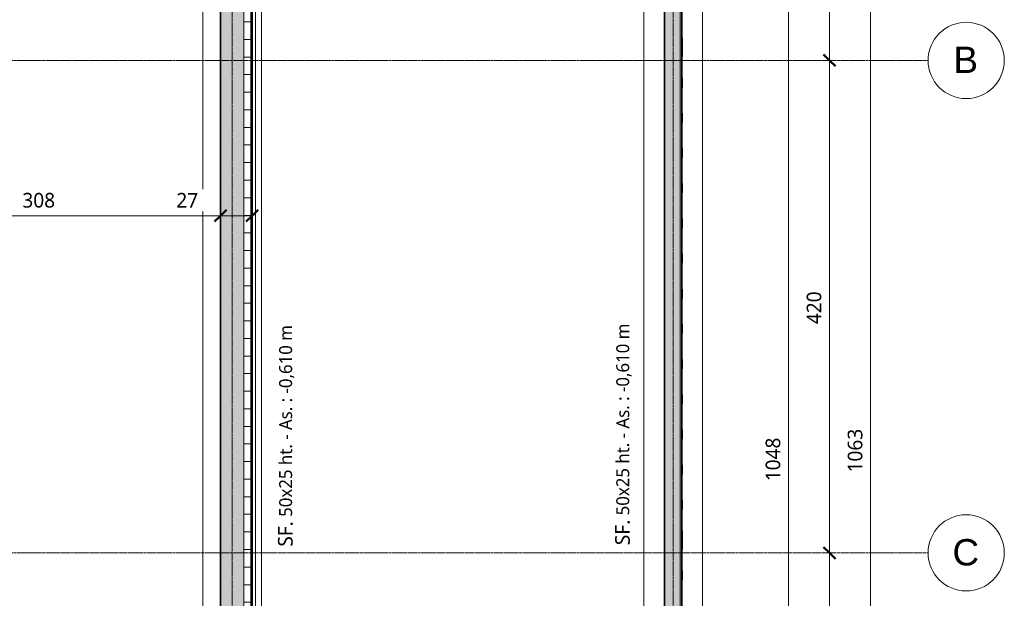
# Model space of a CAD drawing. Header units: millimetres. Extents: x -71430 to 44598, y -31313 to 11233.
# Tile 10 of 14: x -55108 to -46712, y -23516 to -18581. Entities that reach past the tile are written whole.
import ezdxf

# ---------------------------------------------------------------- set-up
doc = ezdxf.new("R2010")
doc.units = ezdxf.units.MM
doc.linetypes.add('Ligne de quadrillage', pattern=[22.225, 12.7, -3.175, 3.175, -3.175])
for name, color, linetype, lineweight in [('A-ANNO-DIMS', 211, 'Continuous', 9), ('A-ANNO-DIMS-50', 211, 'Continuous', 9), ('A-DETL-MBND', 5, 'Continuous', 18), ('A-ROOF', 132, 'Continuous', 18), ('A-WALL', 113, 'Continuous', 18), ('A-WALL-PATT', 111, 'Continuous', 35), ('S-BEAM', 12, 'Continuous', 18), ('S-COLS', 52, 'Continuous', 18), ('S-FNDN-IDEN', 2, 'Continuous', 9), ('S-GRID', 1, 'Continuous', 9), ('S-GRID-IDEN', 1, 'Continuous', 9)]:
    doc.layers.add(name, color=color, linetype=linetype, lineweight=lineweight)
doc.styles.add('Arial', font='arial.ttf', dxfattribs={"height": 225})
doc.styles.add('Roboto', font='txt', dxfattribs={"height": 125})
doc.styles.add('Roboto_2', font='txt', dxfattribs={"height": 110})
doc.styles.add('Roboto_B', font='txt', dxfattribs={"height": 125})
doc.dimstyles.new('Diagonale_-_Arial_2_5_mm', dxfattribs={"dimscale": 304.8, "dimtxt": 131.342559, "dimasz": 0.328084, "dimexe": 0.164042, "dimexo": 0.246063, "dimgap": 0.082021, "dimtad": 1, "dimdec": 1, "dimlfac": 0.1, "dimrnd": 0.1, "dimdsep": 46, "dimtxsty": 'Roboto', "dimblk1": 'OBLIQUE', "dimblk2": 'OBLIQUE', "dimsah": 1, "dimcen": 0.09, "dimazin": 0, "dimtfac": 1, "dimtdec": 4, "dimtix": 1, "dimtmove": 1, "dimatfit": 3, "dimfxl": 1, "dimtvp": 1, "dimtfill": 1, "dimtolj": 1, "dimtzin": 0, "dimarcsym": 2})
doc.dimstyles.new('Diagonale_-_Arial_2_5_mm_1', dxfattribs={"dimscale": 304.8, "dimtxt": 131.342559, "dimasz": 0.328084, "dimexe": 0.164042, "dimexo": 0.246063, "dimgap": 0.082021, "dimtad": 1, "dimdec": 1, "dimlfac": 0.1, "dimrnd": 0.1, "dimdsep": 46, "dimtxsty": 'Roboto', "dimblk1": 'OBLIQUE', "dimblk2": 'OBLIQUE', "dimsah": 1, "dimcen": 0.09, "dimazin": 0, "dimtfac": 1, "dimtdec": 4, "dimtix": 1, "dimtmove": 0, "dimatfit": 3, "dimfxl": 1, "dimtvp": 1, "dimtfill": 1, "dimtolj": 1, "dimtzin": 0, "dimarcsym": 2})

# ---------------------------------------------------------------- blocks, each defined once
blk = doc.blocks.new('Quadrillage - Extrémité de la ligne de quadrillage - Cercle-11506-Fondation B_O_')
at = {"layer": 'S-GRID-IDEN'}
blk.add_circle((0, 0), 6.5, dxfattribs=at)
blk = doc.blocks.new('DIMBLOCK9-Fondation B_O_')
at = {"layer": 'A-ANNO-DIMS-50', "lineweight": 50}
for p, q in [((-48203.1, -17028.8), (-48253.1, -16978.8)), ((-48203.1, -17028.8), (-48153.1, -17078.8)), ((-48203.1, -18928.8), (-48253.1, -18878.8)), ((-48203.1, -18928.8), (-48153.1, -18978.8))]:
    blk.add_line(p, q, dxfattribs=at)
at = {"layer": 'A-ANNO-DIMS-50'}
for p, q in [((-48203.1, -17028.8), (-48207.4, -17028.8)), ((-48203.1, -17028.8), (-48203.1, -18928.8)), ((-48203.1, -17028.8), (-48153.1, -17028.8)), ((-48203.1, -18928.8), (-48207.4, -18928.8)), ((-48203.1, -18928.8), (-48153.1, -18928.8))]:
    blk.add_line(p, q, dxfattribs=at)
at = {"layer": 'A-ANNO-DIMS-50', "color": 0, "insert": (-48397.6, -18128.1), "char_height": 125, "width": 358.438, "attachment_point": 1, "rotation": 90, "line_spacing_factor": 1.016846, "style": 'Roboto', "bg_fill": 3, "box_fill_scale": 1.25, "bg_fill_color": 256, "bg_fill_true_color": 13158600, "bg_fill_transparency": 0}
blk.add_mtext('190', dxfattribs=at)
blk = doc.blocks.new('_Oblique')
at = {"color": 0, "linetype": 'ByBlock', "lineweight": -2}
blk.add_line((-0.5, -0.5), (0.5, 0.5), dxfattribs=at)
blk = doc.blocks.new('DIMBLOCK10-Fondation B_O_')
at = {"layer": 'A-ANNO-DIMS-50', "lineweight": 50}
for p, q in [((-48203.1, -18928.8), (-48253.1, -18878.8)), ((-48203.1, -18928.8), (-48153.1, -18978.8)), ((-48203.1, -23128.8), (-48253.1, -23078.8)), ((-48203.1, -23128.8), (-48153.1, -23178.8))]:
    blk.add_line(p, q, dxfattribs=at)
at = {"layer": 'A-ANNO-DIMS-50'}
for p, q in [((-48203.1, -18928.8), (-48207.4, -18928.8)), ((-48203.1, -18928.8), (-48203.1, -23128.8)), ((-48203.1, -18928.8), (-48153.1, -18928.8)), ((-48203.1, -23128.8), (-48207.4, -23128.8)), ((-48203.1, -23128.8), (-48153.1, -23128.8))]:
    blk.add_line(p, q, dxfattribs=at)
at = {"layer": 'A-ANNO-DIMS-50', "color": 0, "insert": (-48397.6, -21178.1), "char_height": 125, "width": 358.438, "attachment_point": 1, "rotation": 90, "line_spacing_factor": 1.016846, "style": 'Roboto', "bg_fill": 3, "box_fill_scale": 1.25, "bg_fill_color": 256, "bg_fill_true_color": 13158600, "bg_fill_transparency": 0}
blk.add_mtext('420', dxfattribs=at)
blk = doc.blocks.new('DIMBLOCK11-Fondation B_O_')
at = {"layer": 'A-ANNO-DIMS-50', "lineweight": 50}
for p, q in [((-48203.1, -23128.8), (-48253.1, -23078.8)), ((-48203.1, -23128.8), (-48153.1, -23178.8)), ((-48203.1, -26628.8), (-48253.1, -26578.8)), ((-48203.1, -26628.8), (-48153.1, -26678.8))]:
    blk.add_line(p, q, dxfattribs=at)
at = {"layer": 'A-ANNO-DIMS-50'}
for p, q in [((-48203.1, -23128.8), (-48207.4, -23128.8)), ((-48203.1, -23128.8), (-48203.1, -26628.8)), ((-48203.1, -23128.8), (-48153.1, -23128.8)), ((-48203.1, -26628.8), (-48207.4, -26628.8)), ((-48203.1, -26628.8), (-48153.1, -26628.8))]:
    blk.add_line(p, q, dxfattribs=at)
at = {"layer": 'A-ANNO-DIMS-50', "color": 0, "insert": (-48397.6, -25028.1), "char_height": 125, "width": 358.438, "attachment_point": 1, "rotation": 90, "line_spacing_factor": 1.016846, "style": 'Roboto', "bg_fill": 3, "box_fill_scale": 1.25, "bg_fill_color": 256, "bg_fill_true_color": 13158600, "bg_fill_transparency": 0}
blk.add_mtext('350', dxfattribs=at)
blk = doc.blocks.new('DIMBLOCK13-Fondation B_O_')
at = {"layer": 'A-ANNO-DIMS-50'}
for p, q in [((-47853.1, -16928.8), (-49137.3, -16928.8)), ((-47853.1, -27558.8), (-47853.1, -16928.8)), ((-47853.1, -16928.8), (-47803.1, -16928.8)), ((-47853.1, -27558.8), (-49137.3, -27558.8)), ((-47853.1, -27558.8), (-47803.1, -27558.8))]:
    blk.add_line(p, q, dxfattribs=at)
at = {"layer": 'A-ANNO-DIMS-50', "lineweight": 50}
for p, q in [((-47853.1, -16928.8), (-47903.1, -16878.8)), ((-47853.1, -16928.8), (-47803.1, -16978.8)), ((-47853.1, -27558.8), (-47903.1, -27508.8)), ((-47853.1, -27558.8), (-47803.1, -27608.8))]:
    blk.add_line(p, q, dxfattribs=at)
at = {"layer": 'A-ANNO-DIMS-50', "color": 0, "insert": (-48047.6, -22442.9), "char_height": 125, "width": 477.917, "attachment_point": 1, "rotation": 90, "line_spacing_factor": 1.016846, "style": 'Roboto', "bg_fill": 3, "box_fill_scale": 1.25, "bg_fill_color": 256, "bg_fill_true_color": 13158600, "bg_fill_transparency": 0}
blk.add_mtext('1063', dxfattribs=at)
blk = doc.blocks.new('DIMBLOCK15-Fondation B_O_')
at = {"layer": 'A-ANNO-DIMS-50', "lineweight": 50}
for p, q in [((-48553.1, -17078.8), (-48603.1, -17028.8)), ((-48553.1, -17078.8), (-48503.1, -17128.8)), ((-48553.1, -27558.8), (-48603.1, -27508.8)), ((-48553.1, -27558.8), (-48503.1, -27608.8))]:
    blk.add_line(p, q, dxfattribs=at)
at = {"layer": 'A-ANNO-DIMS-50'}
for p, q in [((-48553.1, -17078.8), (-49093.3, -17078.8)), ((-48553.1, -17078.8), (-48553.1, -27558.8)), ((-48553.1, -17078.8), (-48503.1, -17078.8)), ((-48553.1, -27558.8), (-49137.3, -27558.8)), ((-48553.1, -27558.8), (-48503.1, -27558.8))]:
    blk.add_line(p, q, dxfattribs=at)
at = {"layer": 'A-ANNO-DIMS-50', "color": 0, "insert": (-48747.6, -22517.9), "char_height": 125, "width": 477.917, "attachment_point": 1, "rotation": 90, "line_spacing_factor": 1.016846, "style": 'Roboto', "bg_fill": 3, "box_fill_scale": 1.25, "bg_fill_color": 256, "bg_fill_true_color": 13158600, "bg_fill_transparency": 0}
blk.add_mtext('1048', dxfattribs=at)
blk = doc.blocks.new('DIMBLOCK57-Fondation B_O_')
at = {"layer": 'A-ANNO-DIMS-50', "lineweight": 50}
for p, q in [((-56475.9, -20253), (-56425.9, -20203)), ((-53395.9, -20253), (-53345.9, -20203)), ((-56475.9, -20253), (-56525.9, -20303)), ((-53395.9, -20253), (-53445.9, -20303))]:
    blk.add_line(p, q, dxfattribs=at)
at = {"layer": 'A-ANNO-DIMS-50'}
for p, q in [((-56475.9, -20253), (-56475.9, -20203)), ((-53395.9, -20253), (-53395.9, -20203)), ((-56475.9, -20253), (-53395.9, -20253)), ((-56475.9, -20253), (-56475.9, -20257.3)), ((-53395.9, -20253), (-53395.9, -20257.3))]:
    blk.add_line(p, q, dxfattribs=at)
at = {"layer": 'A-ANNO-DIMS-50', "color": 0, "insert": (-55085.2, -20058.5), "char_height": 125, "width": 358.438, "attachment_point": 1, "line_spacing_factor": 1.016846, "style": 'Roboto', "bg_fill": 3, "box_fill_scale": 1.25, "bg_fill_color": 256, "bg_fill_true_color": 13158600, "bg_fill_transparency": 0}
blk.add_mtext('308', dxfattribs=at)
blk = doc.blocks.new('DIMBLOCK58-Fondation B_O_')
at = {"layer": 'A-ANNO-DIMS-50', "lineweight": 50}
for p, q in [((-53395.9, -20253), (-53345.9, -20203)), ((-53125.9, -20253), (-53075.9, -20203)), ((-53395.9, -20253), (-53445.9, -20303)), ((-53125.9, -20253), (-53175.9, -20303))]:
    blk.add_line(p, q, dxfattribs=at)
at = {"layer": 'A-ANNO-DIMS-50'}
for p, q in [((-53395.9, -20253), (-53395.9, -20203)), ((-53125.9, -20253), (-53125.9, -20203)), ((-53772.5, -20253), (-53573.4, -20253)), ((-53573.4, -20253), (-53260.9, -20253)), ((-53395.9, -20253), (-53125.9, -20253)), ((-53395.9, -20253), (-53395.9, -20257.3)), ((-53125.9, -20253), (-53125.9, -20257.3))]:
    blk.add_line(p, q, dxfattribs=at)
at = {"layer": 'A-ANNO-DIMS-50', "color": 0, "insert": (-53772.5, -20058.5), "char_height": 125, "width": 238.959, "attachment_point": 1, "line_spacing_factor": 1.016846, "style": 'Roboto', "bg_fill": 3, "box_fill_scale": 1.25, "bg_fill_color": 256, "bg_fill_true_color": 13158600, "bg_fill_transparency": 0}
blk.add_mtext('27', dxfattribs=at)

msp = doc.modelspace()

# ---------------------------------------------------------------- hatches: boundary and pattern name
at = {"layer": 'A-WALL-PATT', "lineweight": 18}
h = msp.add_hatch(dxfattribs=at)
h.set_pattern_fill('FP_2', color=256, style=0, pattern_type=2)
h.set_pattern_definition([(0, (0, 0), (0, 150), []), (90, (0, 0), (-150, 9e-15), [])])
h.paths.add_polyline_path([(-53135.87, -26788.76), (-53135.87, -16868.76), (-53195.87, -16928.76), (-53195.87, -26728.76)])
h = msp.add_hatch(dxfattribs=at)
h.set_pattern_fill('FP_1', color=256, style=0, pattern_type=2)
h.set_pattern_definition([(0, (0, 0), (406.4, 101.6), [16.764, -288.036, 16.764, -288.036, -1625.6]), (0, (0, 0), (406.4, 101.6), [-609.6, 16.764, -592.836, 16.764, -288.036, -711.2]), (0, (0, 0), (406.4, 101.6), [-1524, 16.764, -186.436, 16.764, -491.236]), (120, (152.4, 50.8), (-291.18818, 301.15272), [16.764, -288.036, 16.764, -288.036, -1625.6]), (120, (152.4, 50.8), (-291.18818, 301.15272), [-609.6, 16.764, -592.836, 16.764, -288.036, -711.2]), (120, (152.4, 50.8), (-291.18818, 301.15272), [-1524, 16.764, -186.436, 16.764, -491.236]), (240, (203.2, 254), (-115.21182, -402.75272), [16.764, -288.036, 16.764, -288.036, -1625.6]), (240, (203.2, 254), (-115.21182, -402.75272), [-609.6, 16.764, -592.836, 16.764, -288.036, -711.2]), (240, (203.2, 254), (-115.21182, -402.75272), [-1524, 16.764, -186.436, 16.764, -491.236])])
h.paths.add_polyline_path([(-53125.87, -26798.76), (-53125.87, -16858.76), (-53135.87, -16868.76), (-53135.87, -26788.76)])
at = {"layer": 'A-WALL-PATT'}
msp.add_hatch(color=256, dxfattribs=at).paths.add_polyline_path([(-53195.87, -26728.76), (-53195.87, -16928.76), (-53395.87, -17128.76), (-53395.87, -26528.76)])
at = {"layer": 'A-WALL-PATT', "lineweight": 18}
msp.add_hatch(color=256, dxfattribs=at).paths.add_polyline_path([(-49610.87, -27558.76), (-49460.87, -27558.76), (-49460.87, -16928.76), (-49610.87, -16928.76), (-49610.87, -25471.6)])

# ---------------------------------------------------------------- linework, layer by layer
at = {"layer": 'A-DETL-MBND'}
for p, q in [((-49285.87, -27718.76), (-49285.87, -16753.76)), ((-53545.87, -17278.76), (-53545.87, -26378.76)), ((-53045.87, -26503.76), (-53045.87, -17253.76)), ((-49785.87, -17253.76), (-49785.87, -26503.76))]:
    msp.add_line(p, q, dxfattribs=at)
at = {"layer": 'A-ROOF'}
for p, q in [((-53095.87, -28528.76), (-53095.87, -16858.76)), ((-49476.22, -28528.76), (-49476.22, -16858.76))]:
    msp.add_line(p, q, dxfattribs=at)
at = {"layer": 'A-WALL'}
for p, q in [((-53135.87, -16868.76), (-53135.87, -26788.76)), ((-53195.87, -16928.76), (-53195.87, -26728.76))]:
    msp.add_line(p, q, dxfattribs=at)
at = {"layer": 'A-WALL', "lineweight": 35}
for p, q in [((-53125.87, -26798.76), (-53125.87, -16858.76)), ((-49460.87, -27558.76), (-49460.87, -16928.76)), ((-49610.87, -17078.76), (-49610.87, -27558.76)), ((-53395.87, -17128.76), (-53395.87, -26528.76))]:
    msp.add_line(p, q, dxfattribs=at)
at = {"layer": 'S-BEAM'}
msp.add_line((-49460.87, -16934.43), (-49460.87, -27669.93), dxfattribs=at)
at = {"layer": 'S-COLS'}
for p, q in [((-49460.87, -18738.76), (-49455.87, -18738.76)), ((-49455.87, -18738.76), (-49455.87, -18898.76)), ((-49455.87, -18898.76), (-49460.87, -18898.76)), ((-49460.87, -19078.76), (-49455.87, -19078.76)), ((-49455.87, -19078.76), (-49455.87, -19158.76)), ((-49455.87, -19158.76), (-49460.87, -19158.76)), ((-49460.87, -19378.76), (-49455.87, -19378.76)), ((-49455.87, -19378.76), (-49455.87, -19458.76)), ((-49455.87, -19458.76), (-49460.87, -19458.76)), ((-49460.87, -19678.76), (-49455.87, -19678.76)), ((-49455.87, -19678.76), (-49455.87, -19758.76)), ((-49455.87, -19758.76), (-49460.87, -19758.76)), ((-49460.87, -19978.76), (-49455.87, -19978.76)), ((-49455.87, -19978.76), (-49455.87, -20058.76)), ((-49455.87, -20058.76), (-49460.87, -20058.76)), ((-49460.87, -20278.76), (-49455.87, -20278.76)), ((-49455.87, -20278.76), (-49455.87, -20358.76)), ((-49455.87, -20358.76), (-49460.87, -20358.76)), ((-49460.87, -20578.76), (-49455.87, -20578.76)), ((-49455.87, -20578.76), (-49455.87, -20658.76)), ((-49455.87, -20658.76), (-49460.87, -20658.76)), ((-49460.87, -20878.76), (-49455.87, -20878.76)), ((-49455.87, -20878.76), (-49455.87, -20958.76)), ((-49455.87, -20958.76), (-49460.87, -20958.76)), ((-49460.87, -21178.76), (-49455.87, -21178.76)), ((-49455.87, -21178.76), (-49455.87, -21258.76)), ((-49455.87, -21258.76), (-49460.87, -21258.76)), ((-49460.87, -21478.76), (-49455.87, -21478.76)), ((-49455.87, -21478.76), (-49455.87, -21558.76)), ((-49455.87, -21558.76), (-49460.87, -21558.76)), ((-49460.87, -21778.76), (-49455.87, -21778.76)), ((-49455.87, -21778.76), (-49455.87, -21858.76)), ((-49455.87, -21858.76), (-49460.87, -21858.76)), ((-49460.87, -22078.76), (-49455.87, -22078.76)), ((-49455.87, -22078.76), (-49455.87, -22158.76)), ((-49455.87, -22158.76), (-49460.87, -22158.76)), ((-49460.87, -22378.76), (-49455.87, -22378.76)), ((-49455.87, -22378.76), (-49455.87, -22458.76)), ((-49455.87, -22458.76), (-49460.87, -22458.76)), ((-49460.87, -22678.76), (-49455.87, -22678.76)), ((-49455.87, -22678.76), (-49455.87, -22758.76)), ((-49455.87, -22758.76), (-49460.87, -22758.76)), ((-49460.87, -22938.76), (-49455.87, -22938.76)), ((-49455.87, -22938.76), (-49455.87, -23098.76)), ((-49455.87, -23098.76), (-49460.87, -23098.76)), ((-49460.87, -23278.76), (-49455.87, -23278.76)), ((-49455.87, -23278.76), (-49455.87, -23358.76)), ((-49455.87, -23358.76), (-49460.87, -23358.76))]:
    msp.add_line(p, q, dxfattribs=at)
at = {"layer": 'S-GRID', "linetype": 'Ligne de quadrillage'}
for p, q in [((-53295.87, -30662.78), (-53295.87, -14841.44)), ((-49535.87, -30662.78), (-49535.87, -14841.44)), ((-70779.85, -18928.76), (-47362.36, -18928.76)), ((-70779.85, -23128.76), (-47362.36, -23128.76))]:
    msp.add_line(p, q, dxfattribs=at)

# ---------------------------------------------------------------- block references
at = {"layer": 'S-GRID-IDEN', "xscale": 49.99999999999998, "yscale": 49.99999999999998, "zscale": 49.99999999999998, "rotation": 269.9999999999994}
for p in [(-47037.36, -18928.76), (-47037.36, -23128.76)]:
    msp.add_blockref('Quadrillage - Extrémité de la ligne de quadrillage - Cercle-11506-Fondation B_O_', p, dxfattribs=at)

# ---------------------------------------------------------------- texts
at = {"layer": 'S-FNDN-IDEN', "char_height": 110, "width": 2104.4297, "attachment_point": 1, "rotation": 90, "style": 'Roboto_2', "bg_fill": 3, "box_fill_scale": 1.25, "bg_fill_color": 256, "bg_fill_true_color": 13158600, "bg_fill_transparency": 0}
for insert in [(-52895.44, -22821.26), (-50020.98, -22808.76)]:
    msp.add_mtext('50x25 ht. - As. : -0,610 m', dxfattribs=dict(at, insert=insert))

# ---------------------------------------------------------------- next in the draw order: texts
at = {"layer": 'S-FNDN-IDEN', "char_height": 125, "width": 308.6497, "attachment_point": 1, "rotation": 90, "style": 'Roboto_B', "bg_fill": 3, "box_fill_scale": 1.25, "bg_fill_color": 256, "bg_fill_true_color": 13158600, "bg_fill_transparency": 0}
for insert in [(-50031, -23063.26), (-52905.46, -23075.76)]:
    msp.add_mtext('SF.', dxfattribs=dict(at, insert=insert))
at = {"layer": 'S-GRID-IDEN', "char_height": 225, "attachment_point": 1, "style": 'Arial', "bg_fill": 3, "box_fill_scale": 1.25, "bg_fill_color": 256, "bg_fill_true_color": 13158600, "bg_fill_transparency": 0}
for s, insert, width in [('B', (-47146.15, -18811.12), 256.54), ('C', (-47154.4, -23011.12), 276.5822)]:
    msp.add_mtext(s, dxfattribs=dict(at, insert=insert, width=width))

# ---------------------------------------------------------------- next in the draw order: dimensions: what is measured, and where the dimension line sits
at = {"layer": 'A-ANNO-DIMS'}
dim = msp.add_linear_dim(base=(-48203.14, -18928.76), p1=(-48132.43, -17028.76), p2=(-48132.43, -18928.76), angle=90, dimstyle='Diagonale_-_Arial_2_5_mm_1', override={"dimpost": '<>', "dimfxl": 1900}, dxfattribs=at)
dim.commit()
dim.dimension.update_dxf_attribs({"geometry": 'DIMBLOCK9-Fondation B_O_', "text_midpoint": (-48292.36, -17978.76)})
dim = msp.add_linear_dim(base=(-53395.87, -20252.98), p1=(-56475.87, -20182.27), p2=(-53395.87, -20182.27), dimstyle='Diagonale_-_Arial_2_5_mm_1', override={"dimpost": '<>', "dimfxl": 3080}, dxfattribs=at)
dim.commit()
dim.dimension.update_dxf_attribs({"geometry": 'DIMBLOCK57-Fondation B_O_', "text_midpoint": (-54935.87, -20163.76)})

# ---------------------------------------------------------------- next in the draw order: dimensions: what is measured, and where the dimension line sits
dim = msp.add_linear_dim(base=(-48203.14, -23128.76), p1=(-48132.43, -18928.76), p2=(-48132.43, -23128.76), angle=90, dimstyle='Diagonale_-_Arial_2_5_mm_1', override={"dimpost": '<>', "dimfxl": 4200}, dxfattribs=at)
dim.commit()
dim.dimension.update_dxf_attribs({"geometry": 'DIMBLOCK10-Fondation B_O_', "text_midpoint": (-48292.36, -21028.76)})
dim = msp.add_linear_dim(base=(-53125.87, -20252.98), p1=(-53395.87, -20182.27), p2=(-53125.87, -20182.27), dimstyle='Diagonale_-_Arial_2_5_mm', override={"dimpost": '<>', "dimfxl": 270}, dxfattribs=at)
dim.commit()
dim.dimension.update_dxf_attribs({"geometry": 'DIMBLOCK58-Fondation B_O_', "text_midpoint": (-53653.01, -20141.83), "dimtype": 160})

# ---------------------------------------------------------------- next in the draw order: dimensions: what is measured, and where the dimension line sits
dim = msp.add_linear_dim(base=(-48203.14, -26628.76), p1=(-48132.43, -23128.76), p2=(-48132.43, -26628.76), angle=90, dimstyle='Diagonale_-_Arial_2_5_mm_1', override={"dimpost": '<>', "dimfxl": 3500}, dxfattribs=at)
dim.commit()
dim.dimension.update_dxf_attribs({"geometry": 'DIMBLOCK11-Fondation B_O_', "text_midpoint": (-48292.36, -24878.76)})

# ---------------------------------------------------------------- next in the draw order: dimensions: what is measured, and where the dimension line sits
dim = msp.add_linear_dim(base=(-47853.14, -16928.76), p1=(-49212.3, -27558.76), p2=(-49212.3, -16928.76), angle=90, dimstyle='Diagonale_-_Arial_2_5_mm_1', override={"dimpost": '<>', "dimfxl": 10630}, dxfattribs=at)
dim.commit()
dim.dimension.update_dxf_attribs({"geometry": 'DIMBLOCK13-Fondation B_O_', "text_midpoint": (-47942.36, -22243.76)})

# ---------------------------------------------------------------- next in the draw order: dimensions: what is measured, and where the dimension line sits
dim = msp.add_linear_dim(base=(-48553.14, -27558.76), p1=(-49168.25, -17078.76), p2=(-49212.3, -27558.76), angle=90, dimstyle='Diagonale_-_Arial_2_5_mm_1', override={"dimpost": '<>', "dimfxl": 10480.092572}, dxfattribs=at)
dim.commit()
dim.dimension.update_dxf_attribs({"geometry": 'DIMBLOCK15-Fondation B_O_', "text_midpoint": (-48642.36, -22318.76)})

doc.saveas('drawing.dxf')
